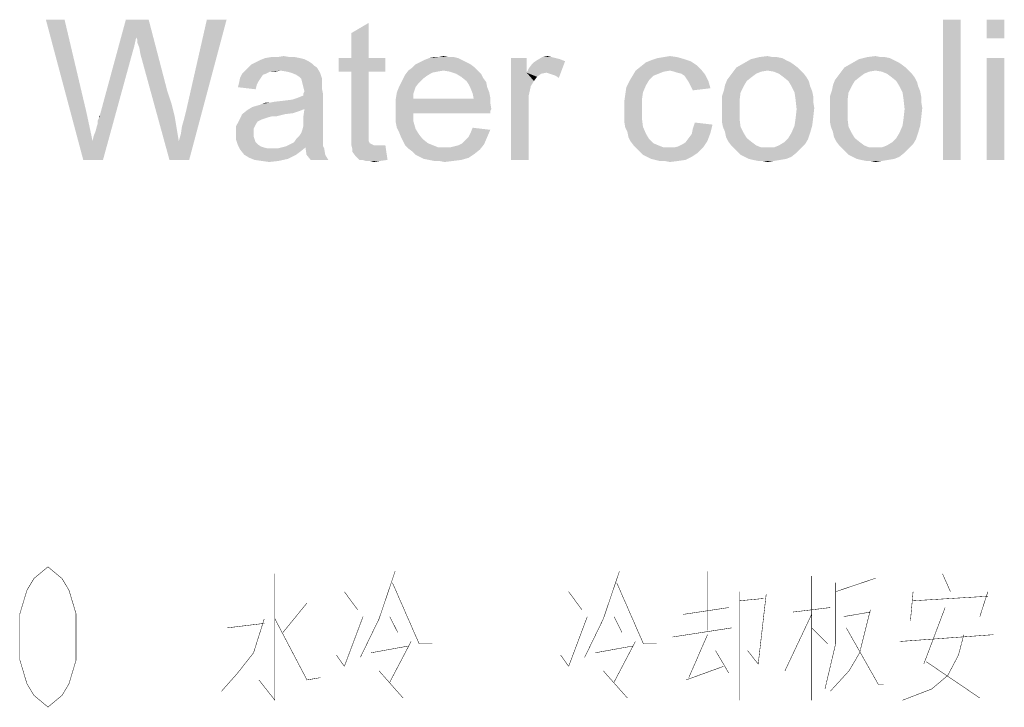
# Model space of a CAD drawing. Header units: millimetres. Extents: x 0 to 594, y 1 to 420.
# Tile 190 of 202: x 555 to 576, y 43 to 58. Entities that reach past the tile are written whole.
import ezdxf

# ---------------------------------------------------------------- set-up
doc = ezdxf.new("R2010")
doc.units = ezdxf.units.MM
doc.header["$LTSCALE"] = 32.67
doc.layers.add('DETAIL', color=7, linetype='CONTINUOUS')

msp = doc.modelspace()

# ---------------------------------------------------------------- linework, layer by layer
at = {"layer": 'DETAIL', "color": 2, "linetype": 'Continuous', "const_width": 0.01}
for points in [[(555.8, 43), (555.5, 43.25), (555.35, 43.5), (555.2, 44), (555.2, 45), (555.35, 45.5), (555.5, 45.75), (555.8, 46), (556.1, 45.75), (556.25, 45.5), (556.4, 45), (556.4, 44), (556.25, 43.5), (556.1, 43.25), (555.8, 43)], [(560.6571, 45.8548), (560.6571, 43.1452), (560.3143, 43.5806)], [(562.8857, 44.8871), (563.2286, 45.9032)], [(567.6857, 44.8871), (568.0286, 45.9032)], [(569.9143, 45.9032), (569.9143, 44.6452)], [(572.1429, 45.8064), (572.1429, 43.1452)], [(572.6571, 45.4677), (573.5143, 45.7581)], [(574.9429, 45.8548), (575.1143, 45.4677)], [(563.1714, 45.6613), (563.7429, 44.3548), (564.0286, 44.3548)], [(567.9714, 45.6613), (568.5429, 44.3548), (568.8286, 44.3548)], [(572.6571, 45.6613), (572.6571, 44.3548), (572.4286, 43.3871)], [(562.1429, 45.4677), (562.4286, 45.0806)], [(566.9429, 45.4677), (567.2286, 45.0806)], [(570.6, 45.4677), (570.6, 43.1452)], [(570.6, 45.2742), (571.1143, 45.3226)], [(571.1714, 45.4194), (571, 43.9194), (570.7714, 44.2097)], [(574.3143, 45.4677), (574.2571, 44.8387)], [(574.3143, 45.2742), (575.9143, 45.371)], [(575.9143, 45.4677), (575.7429, 44.9355)], [(561.3429, 45.2258), (560.8286, 44.5968)], [(569.4, 44.9839), (570.3714, 45.129)], [(572.5429, 45.129), (571.7429, 45.0323)], [(575, 45.129), (574.5429, 43.9194)], [(560.4286, 44.8871), (560.2, 44.1613), (559.8571, 43.7258), (559.5143, 43.3387)], [(560.6571, 44.8871), (561.3429, 43.5806), (561.6286, 43.629)], [(562.1429, 43.871), (562.5429, 44.9355)], [(562.8857, 44.8871), (562.4857, 44.0645)], [(563.1143, 44.9355), (563.2857, 44.5968)], [(566.9429, 43.871), (567.3429, 44.9355)], [(567.6857, 44.8871), (567.2857, 44.0645)], [(567.9143, 44.9355), (568.0857, 44.5968)], [(572.1429, 44.9839), (571.5714, 43.7742)], [(573.4, 45.0806), (573.1714, 44.1613), (572.9429, 43.7742), (572.5429, 43.3387)], [(572.8286, 44.9355), (573.4, 45.0323)], [(559.6286, 44.6936), (560.4286, 44.7903)], [(569.1714, 44.5), (570.4286, 44.6936)], [(572.1429, 44.6936), (572.4857, 44.3548)], [(572.8857, 44.6936), (573.5714, 43.4839), (573.6857, 43.4839)], [(569.9143, 44.5484), (569.5143, 43.629)], [(576.0286, 44.5484), (574.0286, 44.4032)], [(575.4, 44.5484), (575.2857, 44.1129), (575.0572, 43.6774)], [(562.7143, 44.1613), (563.5143, 44.3064)], [(563.5714, 44.4032), (563.1143, 43.5323)], [(567.5143, 44.1613), (568.3143, 44.3064)], [(568.3714, 44.4032), (567.9143, 43.5323)], [(561.9714, 44.1129), (562.1429, 43.871)], [(566.7714, 44.1129), (566.9429, 43.871)], [(570.0857, 44.2097), (570.3714, 43.7258)], [(569.4571, 43.5806), (570.2571, 43.871)], [(574.6, 43.9677), (575.7429, 43.1936)], [(562.8857, 43.7742), (563.4, 43.1936)], [(567.6857, 43.7742), (568.2, 43.1936)], [(575.0572, 43.6774), (574.7143, 43.3871), (574.0857, 43.1452)]]:
    msp.add_lwpolyline(points, dxfattribs=at)
at = {"layer": 'DETAIL', "color": 2, "linetype": 'Continuous'}
for points in [[(556.1556, 57.706), (556.5556, 54.706), (555.7556, 57.706)], [(556.1556, 57.706), (556.6222, 55.7282), (556.5556, 54.706)], [(557.6889, 57.3282), (556.9111, 55.6616), (557.4667, 57.706)], [(557.4667, 57.706), (557.9556, 57.706), (557.6889, 57.3282)], [(557.7111, 57.2838), (557.6889, 57.3282), (557.9556, 57.706)], [(557.7111, 57.2171), (557.7111, 57.2838), (557.9556, 57.706)], [(557.7556, 57.106), (557.7111, 57.2171), (557.9556, 57.706)], [(557.7778, 56.9727), (557.7556, 57.106), (557.9556, 57.706)], [(557.7778, 56.9727), (557.9556, 57.706), (558.3556, 56.1727)], [(558.6, 55.106), (558.6444, 55.2616), (559.6222, 57.706)], [(558.6, 55.106), (559.6222, 57.706), (558.8222, 54.706)], [(558.6444, 55.2616), (558.6667, 55.4171), (559.6222, 57.706)], [(558.6667, 55.4171), (558.7111, 55.5727), (559.6222, 57.706)], [(558.7111, 55.5727), (558.7556, 55.7504), (559.6222, 57.706)], [(559.6222, 57.706), (558.7556, 55.7504), (559.2, 57.706)], [(562.2889, 56.8838), (562.2889, 57.4171), (562.6667, 57.6393)], [(562.2889, 56.8838), (562.6667, 57.6393), (562.6667, 56.8838)], [(575.3333, 57.706), (574.9556, 54.706), (574.9556, 57.706)], [(574.9556, 54.706), (575.3333, 57.706), (575.3333, 54.706)], [(576.2667, 57.706), (575.8889, 57.306), (575.8889, 57.706)], [(575.8889, 57.306), (576.2667, 57.706), (576.2667, 57.306)], [(557.6889, 57.3282), (557.6444, 57.1282), (556.9111, 55.6616)], [(557.6444, 57.1282), (557.6, 56.9727), (556.9111, 55.6616)], [(556.7556, 55.106), (556.7778, 55.2171), (557.6, 56.9727)], [(556.7556, 55.106), (557.6, 56.9727), (556.9778, 54.706)], [(556.7778, 55.2171), (556.8222, 55.3282), (557.6, 56.9727)], [(556.8222, 55.3282), (556.8444, 55.4171), (557.6, 56.9727)], [(556.8444, 55.4171), (556.8667, 55.4838), (557.6, 56.9727)], [(556.8667, 55.5504), (556.8889, 55.5949), (557.6, 56.9727)], [(556.8667, 55.4838), (556.8667, 55.5504), (557.6, 56.9727)], [(556.8889, 55.5949), (556.9111, 55.6616), (557.6, 56.9727)], [(558.3556, 56.1727), (558.4, 54.706), (557.7778, 56.9727)], [(560.9778, 56.906), (561.0889, 56.906), (560.4444, 56.8838)], [(560.7111, 56.906), (560.9778, 56.906), (560.4444, 56.8838)], [(560.7111, 56.906), (560.4444, 56.8838), (560.5778, 56.906)], [(560.4444, 56.8838), (561.0889, 56.906), (561.2, 56.8838)], [(560.7111, 56.906), (560.8444, 56.9282), (560.9778, 56.906)], [(564.3778, 56.906), (564.4889, 56.906), (563.9556, 56.8838)], [(564.1556, 56.906), (564.3778, 56.906), (563.9556, 56.8838)], [(564.1556, 56.906), (563.9556, 56.8838), (564.0444, 56.906)], [(563.9556, 56.8838), (564.4889, 56.906), (564.5778, 56.8838)], [(564.1556, 56.906), (564.2667, 56.9282), (564.3778, 56.906)], [(566.5778, 56.906), (566.6667, 56.8838), (566.2667, 56.8393)], [(566.5778, 56.906), (566.2667, 56.8393), (566.3778, 56.906)], [(566.3778, 56.906), (566.4889, 56.9282), (566.5778, 56.906)], [(569.2667, 56.906), (568.8444, 56.8838), (568.9778, 56.906)], [(568.8444, 56.8838), (569.2667, 56.906), (569.4222, 56.8616)], [(568.9778, 56.906), (569.1111, 56.9282), (569.2667, 56.906)], [(571.4, 56.906), (571.5111, 56.8838), (570.8444, 56.8616)], [(571.3111, 56.906), (571.4, 56.906), (570.8444, 56.8616)], [(571.3111, 56.906), (570.8444, 56.8616), (571.0222, 56.906)], [(571.0222, 56.906), (571.2, 56.9282), (571.3111, 56.906)], [(573.7111, 56.906), (573.8222, 56.8838), (573.1556, 56.8616)], [(573.6222, 56.906), (573.7111, 56.906), (573.1556, 56.8616)], [(573.6222, 56.906), (573.1556, 56.8616), (573.3333, 56.906)], [(573.3333, 56.906), (573.5111, 56.9282), (573.6222, 56.906)], [(561.5556, 56.6838), (560.0222, 56.6171), (560.0889, 56.6838)], [(560.7778, 56.6171), (560.0222, 56.6171), (561.5556, 56.6838)], [(561.4889, 56.7282), (560.0889, 56.6838), (560.1556, 56.7504)], [(560.0889, 56.6838), (561.4889, 56.7282), (561.5556, 56.6838)], [(561.4444, 56.7727), (560.1556, 56.7504), (560.2444, 56.7949)], [(560.1556, 56.7504), (561.4444, 56.7727), (561.4889, 56.7282)], [(561.3778, 56.8171), (560.2444, 56.7949), (560.3333, 56.8393)], [(560.2444, 56.7949), (561.3778, 56.8171), (561.4444, 56.7727)], [(561.2, 56.8838), (561.2889, 56.8616), (560.3333, 56.8393)], [(561.2, 56.8838), (560.3333, 56.8393), (560.4444, 56.8838)], [(560.3333, 56.8393), (561.2889, 56.8616), (561.3778, 56.8171)], [(560.9111, 56.5949), (560.7778, 56.6171), (561.5556, 56.6838)], [(561, 56.5727), (560.9111, 56.5949), (561.5556, 56.6838)], [(561, 56.5727), (561.5556, 56.6838), (561.6222, 56.5727)], [(562.6667, 56.8838), (563.0222, 56.8838), (562.0222, 56.5949)], [(562.2889, 56.8838), (562.6667, 56.8838), (562.0222, 56.5949)], [(562.2889, 56.8838), (562.0222, 56.5949), (562.0222, 56.8838)], [(562.2889, 56.5949), (562.0222, 56.5949), (563.0222, 56.8838)], [(562.6667, 56.5949), (562.2889, 56.5949), (563.0222, 56.8838)], [(562.6667, 56.5949), (563.0222, 56.8838), (563.0222, 56.5949)], [(564.9333, 56.6838), (563.5111, 56.6171), (563.6, 56.6838)], [(564.2667, 56.6171), (563.5111, 56.6171), (564.9333, 56.6838)], [(564.8444, 56.7504), (563.6, 56.6838), (563.6667, 56.7504)], [(563.6, 56.6838), (564.8444, 56.7504), (564.9333, 56.6838)], [(564.7556, 56.7949), (563.6667, 56.7504), (563.7556, 56.7949)], [(563.6667, 56.7504), (564.7556, 56.7949), (564.8444, 56.7504)], [(564.6667, 56.8393), (563.7556, 56.7949), (563.8444, 56.8393)], [(563.7556, 56.7949), (564.6667, 56.8393), (564.7556, 56.7949)], [(564.5778, 56.8838), (563.8444, 56.8393), (563.9556, 56.8838)], [(563.8444, 56.8393), (564.5778, 56.8838), (564.6667, 56.8393)], [(564.2667, 56.6171), (564.9333, 56.6838), (565, 56.6171)], [(566.0444, 56.8838), (566.0444, 56.5727), (565.7111, 54.706)], [(566.0444, 56.8838), (565.7111, 54.706), (565.7111, 56.8838)], [(566.0444, 56.5727), (566.0889, 56.6616), (566.8667, 56.8171)], [(566.4667, 56.5727), (566.0444, 56.5727), (566.8667, 56.8171)], [(566.0889, 56.6616), (566.1556, 56.7504), (566.8667, 56.8171)], [(566.1556, 56.7504), (566.2, 56.7949), (566.8667, 56.8171)], [(566.8667, 56.8171), (566.2, 56.7949), (566.2667, 56.8393)], [(566.6667, 56.8838), (566.7556, 56.8616), (566.2667, 56.8393)], [(566.2667, 56.8393), (566.7556, 56.8616), (566.8667, 56.8171)], [(566.5333, 56.5504), (566.4667, 56.5727), (566.8667, 56.8171)], [(566.6, 56.5282), (566.5333, 56.5504), (566.8667, 56.8171)], [(566.6667, 56.506), (566.6, 56.5282), (566.8667, 56.8171)], [(566.6667, 56.506), (566.8667, 56.8171), (566.7333, 56.4616)], [(569.7778, 56.6393), (568.3778, 56.6171), (568.4889, 56.706)], [(569.6889, 56.7282), (568.4889, 56.706), (568.6, 56.7949)], [(568.4889, 56.706), (569.6889, 56.7282), (569.7778, 56.6393)], [(569.5556, 56.8171), (568.6, 56.7949), (568.7111, 56.8393)], [(568.6, 56.7949), (569.5556, 56.8171), (569.6889, 56.7282)], [(569.4222, 56.8616), (568.7111, 56.8393), (568.8444, 56.8838)], [(568.7111, 56.8393), (569.4222, 56.8616), (569.5556, 56.8171)], [(571.8444, 56.6838), (571.2, 56.6171), (570.4667, 56.5949)], [(571.8444, 56.6838), (570.4667, 56.5949), (570.5333, 56.6838)], [(571.7556, 56.7504), (570.5333, 56.6838), (570.6889, 56.7727)], [(570.5333, 56.6838), (571.7556, 56.7504), (571.8444, 56.6838)], [(571.6, 56.8393), (570.6889, 56.7727), (570.8444, 56.8616)], [(571.6, 56.8393), (571.6889, 56.7949), (570.6889, 56.7727)], [(570.6889, 56.7727), (571.6889, 56.7949), (571.7556, 56.7504)], [(570.8444, 56.8616), (571.5111, 56.8838), (571.6, 56.8393)], [(571.2, 56.6171), (571.8444, 56.6838), (571.9111, 56.6171)], [(574.1556, 56.6838), (573.5111, 56.6171), (572.7778, 56.5949)], [(574.1556, 56.6838), (572.7778, 56.5949), (572.8444, 56.6838)], [(574.0667, 56.7504), (572.8444, 56.6838), (573, 56.7727)], [(572.8444, 56.6838), (574.0667, 56.7504), (574.1556, 56.6838)], [(573.9111, 56.8393), (573, 56.7727), (573.1556, 56.8616)], [(573.9111, 56.8393), (574, 56.7949), (573, 56.7727)], [(573, 56.7727), (574, 56.7949), (574.0667, 56.7504)], [(573.1556, 56.8616), (573.8222, 56.8838), (573.9111, 56.8393)], [(573.5111, 56.6171), (574.1556, 56.6838), (574.2222, 56.6171)], [(576.2667, 56.8838), (575.8889, 54.706), (575.8889, 56.8838)], [(575.8889, 54.706), (576.2667, 56.8838), (576.2667, 54.706)], [(560.4667, 56.5504), (560.4, 56.5282), (559.9111, 56.4616)], [(560.4667, 56.5504), (559.9111, 56.4616), (559.9556, 56.5504)], [(559.9111, 56.4616), (560.4, 56.5282), (560.3556, 56.4616)], [(560.7778, 56.6171), (560.5556, 56.5949), (559.9556, 56.5504)], [(560.7778, 56.6171), (559.9556, 56.5504), (560.0222, 56.6171)], [(559.9556, 56.5504), (560.5556, 56.5949), (560.4667, 56.5504)], [(560.5556, 56.5949), (560.7778, 56.6171), (560.6667, 56.5949)], [(561.6222, 56.5727), (561.1111, 56.5282), (561, 56.5727)], [(561.1778, 56.4838), (561.1111, 56.5282), (561.6222, 56.5727)], [(561.2222, 56.4393), (561.1778, 56.4838), (561.6222, 56.5727)], [(561.2222, 56.4393), (561.6222, 56.5727), (561.6667, 56.4393)], [(562.6667, 56.5949), (562.2889, 55.3282), (562.2889, 56.5949)], [(562.2889, 55.3282), (562.6667, 56.5949), (562.6667, 55.306)], [(563.9111, 56.506), (563.4, 56.4393), (563.4444, 56.5282)], [(563.4, 56.4393), (563.9111, 56.506), (563.8222, 56.4393)], [(564.2667, 56.6171), (564.1333, 56.5949), (563.4444, 56.5282)], [(564.2667, 56.6171), (563.4444, 56.5282), (563.5111, 56.6171)], [(564.1333, 56.5949), (564.0222, 56.5727), (563.4444, 56.5282)], [(563.4444, 56.5282), (564.0222, 56.5727), (563.9111, 56.506)], [(565, 56.6171), (564.4, 56.5949), (564.2667, 56.6171)], [(564.5333, 56.5504), (564.4, 56.5949), (565, 56.6171)], [(564.5333, 56.5504), (565, 56.6171), (565.0667, 56.5504)], [(565.0667, 56.5504), (564.6444, 56.4838), (564.5333, 56.5504)], [(564.6444, 56.4838), (565.0667, 56.5504), (565.1111, 56.4616)], [(565.1111, 56.4616), (564.7556, 56.3949), (564.6444, 56.4838)], [(566.0444, 56.5727), (566.1333, 56.2838), (565.7111, 54.706)], [(566.0444, 56.5727), (566.4667, 56.5727), (566.3556, 56.5504)], [(566.0444, 56.5727), (566.3556, 56.5504), (566.2667, 56.4838)], [(566.0444, 56.5727), (566.2667, 56.4838), (566.2, 56.3949)], [(566.0444, 56.5727), (566.2, 56.3949), (566.1333, 56.2838)], [(568.7556, 56.506), (568.6667, 56.4171), (568.2444, 56.3949)], [(568.7556, 56.506), (568.2444, 56.3949), (568.3111, 56.506)], [(569.1111, 56.6171), (568.9778, 56.5949), (568.3111, 56.506)], [(569.1111, 56.6171), (568.3111, 56.506), (568.3778, 56.6171)], [(568.9778, 56.5949), (568.8667, 56.5504), (568.3111, 56.506)], [(568.3111, 56.506), (568.8667, 56.5504), (568.7556, 56.506)], [(569.1111, 56.6171), (568.3778, 56.6171), (569.7778, 56.6393)], [(569.2, 56.5949), (569.1111, 56.6171), (569.7778, 56.6393)], [(569.2667, 56.5727), (569.2, 56.5949), (569.7778, 56.6393)], [(569.3556, 56.5504), (569.2667, 56.5727), (569.7778, 56.6393)], [(569.3556, 56.5504), (569.7778, 56.6393), (569.8667, 56.5282)], [(569.8667, 56.5282), (569.4222, 56.506), (569.3556, 56.5504)], [(569.4667, 56.4393), (569.4222, 56.506), (569.8667, 56.5282)], [(569.4667, 56.4393), (569.8667, 56.5282), (569.9333, 56.3949)], [(570.8667, 56.4838), (570.3333, 56.4171), (570.4, 56.506)], [(570.3333, 56.4171), (570.8667, 56.4838), (570.7556, 56.3949)], [(571.0667, 56.5949), (570.9556, 56.5504), (570.4, 56.506)], [(571.0667, 56.5949), (570.4, 56.506), (570.4667, 56.5949)], [(570.4, 56.506), (570.9556, 56.5504), (570.8667, 56.4838)], [(570.4667, 56.5949), (571.2, 56.6171), (571.0667, 56.5949)], [(571.9111, 56.6171), (571.3333, 56.5949), (571.2, 56.6171)], [(571.4444, 56.5504), (571.3333, 56.5949), (571.9111, 56.6171)], [(571.4444, 56.5504), (571.9111, 56.6171), (571.9778, 56.5504)], [(571.9778, 56.5504), (571.5333, 56.4838), (571.4444, 56.5504)], [(571.5333, 56.4838), (571.9778, 56.5504), (572.0444, 56.4616)], [(572.0444, 56.4616), (571.6444, 56.3949), (571.5333, 56.4838)], [(573.1778, 56.4838), (572.6444, 56.4171), (572.7111, 56.506)], [(572.6444, 56.4171), (573.1778, 56.4838), (573.0667, 56.3949)], [(573.3778, 56.5949), (573.2667, 56.5504), (572.7111, 56.506)], [(573.3778, 56.5949), (572.7111, 56.506), (572.7778, 56.5949)], [(572.7111, 56.506), (573.2667, 56.5504), (573.1778, 56.4838)], [(572.7778, 56.5949), (573.5111, 56.6171), (573.3778, 56.5949)], [(574.2222, 56.6171), (573.6444, 56.5949), (573.5111, 56.6171)], [(573.7556, 56.5504), (573.6444, 56.5949), (574.2222, 56.6171)], [(573.7556, 56.5504), (574.2222, 56.6171), (574.2889, 56.5504)], [(574.2889, 56.5504), (573.8444, 56.4838), (573.7556, 56.5504)], [(573.8444, 56.4838), (574.2889, 56.5504), (574.3556, 56.4616)], [(574.3556, 56.4616), (573.9556, 56.3949), (573.8444, 56.4838)], [(560.2667, 56.306), (559.8667, 56.2616), (559.8889, 56.3504)], [(559.8667, 56.2616), (560.2667, 56.306), (560.2444, 56.2171)], [(560.3556, 56.4616), (560.3111, 56.3949), (559.8889, 56.3504)], [(560.3556, 56.4616), (559.8889, 56.3504), (559.9111, 56.4616)], [(559.8889, 56.3504), (560.3111, 56.3949), (560.2667, 56.306)], [(561.6667, 56.4393), (561.2444, 56.3504), (561.2222, 56.4393)], [(561.6667, 56.4393), (561.6667, 56.3727), (561.2444, 56.3504)], [(561.2444, 56.3504), (561.6667, 56.3727), (561.6667, 56.306)], [(561.6667, 56.306), (561.2667, 56.2616), (561.2444, 56.3504)], [(561.2667, 56.2616), (561.6667, 56.306), (561.6667, 56.2171)], [(561.6667, 56.2171), (561.2889, 56.1727), (561.2667, 56.2616)], [(563.6667, 56.2616), (563.2667, 56.1504), (563.3111, 56.2616)], [(563.2667, 56.1504), (563.6667, 56.2616), (563.6222, 56.1282)], [(563.7333, 56.3504), (563.3111, 56.2616), (563.3556, 56.3504)], [(563.3111, 56.2616), (563.7333, 56.3504), (563.6667, 56.2616)], [(563.8222, 56.4393), (563.3556, 56.3504), (563.4, 56.4393)], [(563.3556, 56.3504), (563.8222, 56.4393), (563.7333, 56.3504)], [(564.7556, 56.3949), (565.1111, 56.4616), (565.1778, 56.3727)], [(565.1778, 56.3727), (564.8, 56.3282), (564.7556, 56.3949)], [(564.8, 56.3282), (565.1778, 56.3727), (565.2, 56.2616)], [(565.2, 56.2616), (564.8444, 56.2393), (564.8, 56.3282)], [(564.8444, 56.2393), (565.2, 56.2616), (565.2444, 56.1504)], [(566.1333, 56.2838), (566.0889, 56.0838), (565.7111, 54.706)], [(568.5333, 56.1504), (568.1556, 56.106), (568.1778, 56.2616)], [(568.6, 56.306), (568.1778, 56.2616), (568.2444, 56.3949)], [(568.1778, 56.2616), (568.6, 56.306), (568.5333, 56.1504)], [(568.2444, 56.3949), (568.6667, 56.4171), (568.6, 56.306)], [(569.9333, 56.3949), (569.5111, 56.3727), (569.4667, 56.4393)], [(569.5556, 56.2838), (569.5111, 56.3727), (569.9333, 56.3949)], [(569.5556, 56.2838), (569.9333, 56.3949), (569.9778, 56.2393)], [(569.9778, 56.2393), (569.6, 56.1949), (569.5556, 56.2838)], [(570.6889, 56.2838), (570.2667, 56.1949), (570.2889, 56.306)], [(570.2667, 56.1949), (570.6889, 56.2838), (570.6222, 56.1504)], [(570.7556, 56.3949), (570.2889, 56.306), (570.3333, 56.4171)], [(570.2889, 56.306), (570.7556, 56.3949), (570.6889, 56.2838)], [(571.6444, 56.3949), (572.0444, 56.4616), (572.0889, 56.3727)], [(572.0889, 56.3727), (571.7111, 56.2838), (571.6444, 56.3949)], [(571.7111, 56.2838), (572.0889, 56.3727), (572.1111, 56.2838)], [(572.1111, 56.2838), (571.7778, 56.1504), (571.7111, 56.2838)], [(572.1111, 56.2838), (572.1556, 56.1727), (571.7778, 56.1504)], [(573, 56.2838), (572.5778, 56.1949), (572.6, 56.306)], [(572.5778, 56.1949), (573, 56.2838), (572.9333, 56.1504)], [(573.0667, 56.3949), (572.6, 56.306), (572.6444, 56.4171)], [(572.6, 56.306), (573.0667, 56.3949), (573, 56.2838)], [(573.9556, 56.3949), (574.3556, 56.4616), (574.4, 56.3727)], [(574.4, 56.3727), (574.0222, 56.2838), (573.9556, 56.3949)], [(574.0222, 56.2838), (574.4, 56.3727), (574.4222, 56.2838)], [(574.4222, 56.2838), (574.0889, 56.1504), (574.0222, 56.2838)], [(574.4222, 56.2838), (574.4667, 56.1727), (574.0889, 56.1504)], [(558.3556, 56.1727), (558.4444, 55.906), (558.4, 54.706)], [(560.1778, 55.8393), (561.0222, 55.9949), (561.6889, 56.106)], [(561.2889, 55.7949), (560.1778, 55.8393), (561.6889, 56.106)], [(561.0222, 55.9949), (561.1556, 56.0393), (561.6889, 56.106)], [(561.1556, 56.0393), (561.2667, 56.0838), (561.6889, 56.106)], [(561.2667, 56.1282), (561.2889, 56.1727), (561.6667, 56.2171)], [(561.2667, 56.1282), (561.6667, 56.2171), (561.6889, 56.106)], [(561.6889, 56.106), (561.2667, 56.0838), (561.2667, 56.1282)], [(561.2667, 55.6393), (561.2889, 55.7949), (561.6889, 56.106)], [(561.2667, 55.6393), (561.6889, 56.106), (561.6889, 55.6171)], [(563.6222, 56.1282), (563.2444, 56.0171), (563.2667, 56.1504)], [(563.2444, 56.0171), (563.6222, 56.1282), (563.6222, 56.0171)], [(565.2444, 56.1504), (564.8889, 56.1282), (564.8444, 56.2393)], [(564.8889, 56.1282), (565.2444, 56.1504), (565.2667, 56.0393)], [(565.2667, 56.0393), (564.9111, 56.0171), (564.8889, 56.1282)], [(566.0889, 56.0838), (566.0889, 55.8393), (565.7111, 54.706)], [(568.5111, 55.9949), (568.1333, 55.9504), (568.1556, 56.106)], [(568.1556, 56.106), (568.5333, 56.1504), (568.5111, 55.9949)], [(570.6222, 56.1504), (570.2222, 56.0616), (570.2667, 56.1949)], [(570.2222, 56.0616), (570.6222, 56.1504), (570.6, 55.9727)], [(570.6, 55.9727), (570.2222, 55.9282), (570.2222, 56.0616)], [(571.7778, 56.1504), (572.1556, 56.1727), (572.1778, 56.0616)], [(572.1778, 56.0616), (571.8, 55.9949), (571.7778, 56.1504)], [(571.8, 55.9949), (572.1778, 56.0616), (572.1778, 55.9504)], [(572.9333, 56.1504), (572.5333, 56.0616), (572.5778, 56.1949)], [(572.5333, 56.0616), (572.9333, 56.1504), (572.9111, 55.9727)], [(572.9111, 55.9727), (572.5333, 55.9282), (572.5333, 56.0616)], [(574.0889, 56.1504), (574.4667, 56.1727), (574.4889, 56.0616)], [(574.4889, 56.0616), (574.1111, 55.9949), (574.0889, 56.1504)], [(574.1111, 55.9949), (574.4889, 56.0616), (574.4889, 55.9504)], [(558.4444, 55.906), (558.5111, 55.6393), (558.4, 54.706)], [(560.1778, 55.8393), (560.3333, 55.8838), (561.0222, 55.9949)], [(560.3333, 55.8838), (560.3778, 55.906), (561.0222, 55.9949)], [(560.3778, 55.906), (560.5333, 55.9282), (561.0222, 55.9949)], [(560.5333, 55.9282), (560.3778, 55.906), (560.4444, 55.9282)], [(560.5333, 55.9282), (560.8444, 55.9727), (561.0222, 55.9949)], [(560.5333, 55.9282), (560.6444, 55.9504), (560.8444, 55.9727)], [(564.9111, 56.0171), (565.2667, 55.9282), (563.2444, 55.906)], [(563.6222, 56.0171), (564.9111, 56.0171), (563.2444, 55.906)], [(563.6222, 56.0171), (563.2444, 55.906), (563.2444, 56.0171)], [(563.2444, 55.906), (565.2667, 55.9282), (565.2889, 55.7949)], [(565.2889, 55.7949), (563.2444, 55.7727), (563.2444, 55.906)], [(564.9111, 56.0171), (565.2667, 56.0393), (565.2667, 55.9282)], [(568.1333, 55.9504), (568.5111, 55.9949), (568.5111, 55.7949)], [(568.5111, 55.7949), (568.1333, 55.7727), (568.1333, 55.9504)], [(570.2222, 55.7949), (570.2222, 55.9282), (570.6, 55.9727)], [(570.2222, 55.7949), (570.6, 55.9727), (570.6, 55.7949)], [(572.1778, 55.9504), (571.8222, 55.7949), (571.8, 55.9949)], [(572.1778, 55.9504), (572.2, 55.8171), (571.8222, 55.7949)], [(572.5333, 55.7949), (572.5333, 55.9282), (572.9111, 55.9727)], [(572.5333, 55.7949), (572.9111, 55.9727), (572.9111, 55.7949)], [(574.4889, 55.9504), (574.1333, 55.7949), (574.1111, 55.9949)], [(574.4889, 55.9504), (574.5111, 55.8171), (574.1333, 55.7949)], [(556.6222, 55.7282), (556.7556, 55.106), (556.5556, 54.706)], [(556.8889, 55.5949), (556.8889, 55.6393), (556.9111, 55.6616)], [(558.5111, 55.6393), (558.5556, 55.3727), (558.4, 54.706)], [(560.8667, 55.6838), (560.6, 55.6393), (559.8889, 55.5504)], [(560.8667, 55.6838), (559.8889, 55.5504), (559.9556, 55.6838)], [(560.6, 55.6393), (560.5111, 55.6171), (559.8889, 55.5504)], [(561.1778, 55.7504), (559.9556, 55.6838), (560.0667, 55.7727)], [(561.1778, 55.7504), (561.0444, 55.706), (559.9556, 55.6838)], [(559.9556, 55.6838), (561.0444, 55.706), (560.8667, 55.6838)], [(561.2889, 55.7949), (560.0667, 55.7727), (560.1778, 55.8393)], [(560.0667, 55.7727), (561.2889, 55.7949), (561.1778, 55.7504)], [(560.6, 55.6393), (560.8667, 55.6838), (560.6889, 55.6393)], [(561.6889, 55.6171), (561.2667, 55.5282), (561.2667, 55.6393)], [(563.2444, 55.7727), (565.2889, 55.7949), (565.2667, 55.7504)], [(563.2444, 55.7727), (565.2667, 55.7504), (563.6222, 55.706)], [(563.6222, 55.706), (563.2444, 55.6393), (563.2444, 55.7727)], [(563.2444, 55.6393), (563.6222, 55.706), (563.6222, 55.5282)], [(563.6222, 55.5282), (563.2444, 55.506), (563.2444, 55.6393)], [(563.6222, 55.706), (565.2667, 55.7504), (565.2667, 55.706)], [(565.7111, 54.706), (566.0889, 55.8393), (566.0889, 54.706)], [(568.1333, 55.6393), (568.1333, 55.7727), (568.5111, 55.7949)], [(568.1333, 55.6393), (568.5111, 55.7949), (568.5111, 55.5949)], [(568.5111, 55.5949), (568.1333, 55.5282), (568.1333, 55.6393)], [(570.6, 55.7949), (570.2222, 55.6616), (570.2222, 55.7949)], [(570.2222, 55.6616), (570.6, 55.7949), (570.6, 55.5949)], [(570.6, 55.5949), (570.2222, 55.5282), (570.2222, 55.6616)], [(572.1778, 55.6171), (571.8, 55.5949), (571.8222, 55.7949)], [(571.8222, 55.7949), (572.2, 55.8171), (572.1778, 55.6171)], [(572.9111, 55.7949), (572.5333, 55.6616), (572.5333, 55.7949)], [(572.5333, 55.6616), (572.9111, 55.7949), (572.9111, 55.5949)], [(572.9111, 55.5949), (572.5333, 55.5282), (572.5333, 55.6616)], [(574.4889, 55.6171), (574.1111, 55.5949), (574.1333, 55.7949)], [(574.1333, 55.7949), (574.5111, 55.8171), (574.4889, 55.6171)], [(560.2889, 55.5282), (559.8222, 55.4171), (559.8889, 55.5504)], [(560.2889, 55.5282), (560.2444, 55.4616), (559.8222, 55.4171)], [(559.8222, 55.4171), (560.2444, 55.4616), (560.2, 55.3727)], [(560.5111, 55.6171), (560.4444, 55.5949), (559.8889, 55.5504)], [(560.4444, 55.5949), (560.3778, 55.5727), (559.8889, 55.5504)], [(559.8889, 55.5504), (560.3778, 55.5727), (560.2889, 55.5282)], [(561.6889, 55.3727), (561.2444, 55.3504), (561.2667, 55.4393)], [(561.2667, 55.5282), (561.6889, 55.6171), (561.6889, 55.4838)], [(561.6889, 55.4838), (561.2667, 55.4393), (561.2667, 55.5282)], [(561.2667, 55.4393), (561.6889, 55.4838), (561.6889, 55.3727)], [(563.2667, 55.3949), (563.2444, 55.506), (563.6222, 55.5282)], [(563.2667, 55.3949), (563.6222, 55.5282), (563.6667, 55.3727)], [(568.1333, 55.5282), (568.5111, 55.5949), (568.5333, 55.4171)], [(568.5333, 55.4171), (568.1556, 55.3949), (568.1333, 55.5282)], [(570.0222, 55.4616), (569.6, 55.3727), (569.6444, 55.506)], [(569.6, 55.3727), (570.0222, 55.4616), (569.9778, 55.2838)], [(570.2444, 55.4171), (570.2222, 55.5282), (570.6, 55.5949)], [(570.2444, 55.4171), (570.6, 55.5949), (570.6222, 55.4171)], [(572.1556, 55.4393), (571.7111, 55.2838), (571.7778, 55.4393)], [(571.7111, 55.2838), (572.1556, 55.4393), (572.1111, 55.2838)], [(571.7778, 55.4393), (571.8, 55.5949), (572.1778, 55.6171)], [(571.7778, 55.4393), (572.1778, 55.6171), (572.1556, 55.4393)], [(572.5556, 55.4171), (572.5333, 55.5282), (572.9111, 55.5949)], [(572.5556, 55.4171), (572.9111, 55.5949), (572.9333, 55.4171)], [(574.4667, 55.4393), (574.0222, 55.2838), (574.0889, 55.4393)], [(574.0222, 55.2838), (574.4667, 55.4393), (574.4222, 55.2838)], [(574.0889, 55.4393), (574.1111, 55.5949), (574.4889, 55.6171)], [(574.0889, 55.4393), (574.4889, 55.6171), (574.4667, 55.4393)], [(558.5556, 55.3727), (558.6, 55.106), (558.4, 54.706)], [(560.2, 55.3727), (559.8222, 55.2616), (559.8222, 55.4171)], [(560.2, 55.3727), (560.2, 55.2838), (559.8222, 55.2616)], [(559.8222, 55.2616), (560.2, 55.2838), (560.2, 55.2171)], [(560.2, 55.2171), (559.8222, 55.1504), (559.8222, 55.2616)], [(559.8222, 55.1504), (560.2, 55.2171), (560.2222, 55.1504)], [(561.6889, 55.1949), (561.1111, 55.1504), (561.1778, 55.2171)], [(561.6889, 55.2838), (561.1778, 55.2171), (561.2222, 55.2838)], [(561.1778, 55.2171), (561.6889, 55.2838), (561.6889, 55.1949)], [(561.2222, 55.2838), (561.2444, 55.3504), (561.6889, 55.3727)], [(561.2222, 55.2838), (561.6889, 55.3727), (561.6889, 55.2838)], [(562.6667, 55.306), (562.2889, 55.1727), (562.2889, 55.3282)], [(562.6667, 55.306), (562.6667, 55.2393), (562.2889, 55.1727)], [(562.2889, 55.1727), (562.6667, 55.2393), (562.6667, 55.1727)], [(563.6667, 55.3727), (563.3111, 55.306), (563.2667, 55.3949)], [(563.3111, 55.306), (563.6667, 55.3727), (563.7333, 55.2616)], [(563.7333, 55.2616), (563.3556, 55.1949), (563.3111, 55.306)], [(563.3556, 55.1949), (563.7333, 55.2616), (563.8222, 55.1504)], [(564.8, 55.1949), (564.8444, 55.2838), (565.2667, 55.3504)], [(564.8, 55.1949), (565.2667, 55.3504), (565.2, 55.1949)], [(565.2667, 55.3504), (564.8444, 55.2838), (564.8889, 55.3949)], [(568.2, 55.306), (568.1556, 55.3949), (568.5333, 55.4171)], [(568.2, 55.306), (568.5333, 55.4171), (568.6, 55.2616)], [(568.6, 55.2616), (568.2222, 55.1949), (568.2, 55.306)], [(568.2222, 55.1949), (568.6, 55.2616), (568.6667, 55.1504)], [(569.5111, 55.1727), (569.5778, 55.2616), (569.9778, 55.2838)], [(569.5111, 55.1727), (569.9778, 55.2838), (569.9111, 55.106)], [(569.9778, 55.2838), (569.5778, 55.2616), (569.6, 55.3727)], [(570.6222, 55.4171), (570.2889, 55.306), (570.2444, 55.4171)], [(570.2889, 55.306), (570.6222, 55.4171), (570.6889, 55.2838)], [(570.6889, 55.2838), (570.3111, 55.1949), (570.2889, 55.306)], [(570.3111, 55.1949), (570.6889, 55.2838), (570.7556, 55.1727)], [(572.1111, 55.2838), (571.6444, 55.1727), (571.7111, 55.2838)], [(571.6444, 55.1727), (572.1111, 55.2838), (572.0667, 55.1504)], [(572.9333, 55.4171), (572.6, 55.306), (572.5556, 55.4171)], [(572.6, 55.306), (572.9333, 55.4171), (573, 55.2838)], [(573, 55.2838), (572.6222, 55.1949), (572.6, 55.306)], [(572.6222, 55.1949), (573, 55.2838), (573.0667, 55.1727)], [(574.4222, 55.2838), (573.9556, 55.1727), (574.0222, 55.2838)], [(573.9556, 55.1727), (574.4222, 55.2838), (574.3778, 55.1504)], [(556.9778, 54.706), (556.5556, 54.706), (556.7556, 55.106)], [(558.8222, 54.706), (558.4, 54.706), (558.6, 55.106)], [(560.2222, 55.1504), (559.8667, 55.0171), (559.8222, 55.1504)], [(560.2222, 55.1504), (560.2444, 55.0838), (559.8667, 55.0171)], [(560.2444, 55.0838), (560.2889, 55.0393), (559.8667, 55.0171)], [(559.8667, 55.0171), (560.2889, 55.0393), (560.3556, 54.9949)], [(560.3556, 54.9949), (559.9111, 54.9282), (559.8667, 55.0171)], [(560.8889, 54.9949), (560.9778, 55.0393), (561.6889, 55.0616)], [(560.8889, 54.9949), (561.6889, 55.0616), (561.6889, 54.9949)], [(561.6889, 55.0616), (560.9778, 55.0393), (561.0667, 55.0838)], [(561.6889, 55.106), (561.0667, 55.0838), (561.1111, 55.1504)], [(561.0667, 55.0838), (561.6889, 55.106), (561.6889, 55.0616)], [(561.1111, 55.1504), (561.6889, 55.1949), (561.6889, 55.106)], [(562.6667, 55.1727), (562.6667, 55.1282), (562.2889, 55.0393)], [(562.6667, 55.1727), (562.2889, 55.0393), (562.2889, 55.1727)], [(562.6667, 55.1282), (562.6667, 55.106), (562.2889, 55.0393)], [(562.6667, 55.106), (562.6889, 55.0616), (562.2889, 55.0393)], [(562.2889, 55.0393), (562.6889, 55.0616), (562.7333, 55.0393)], [(562.7333, 55.0393), (562.3111, 54.9504), (562.2889, 55.0393)], [(562.7333, 55.0393), (562.7778, 55.0171), (562.3111, 54.9504)], [(562.9333, 55.0171), (563.0222, 55.0171), (562.3111, 54.9504)], [(562.8667, 55.0171), (562.9333, 55.0171), (562.3111, 54.9504)], [(562.7778, 55.0171), (562.8667, 55.0171), (562.3111, 54.9504)], [(562.3111, 54.8838), (562.3111, 54.9504), (563.0222, 55.0171)], [(562.3778, 54.7949), (562.3111, 54.8838), (563.0222, 55.0171)], [(562.4667, 54.706), (562.3778, 54.7949), (563.0222, 55.0171)], [(562.5333, 54.706), (562.4667, 54.706), (563.0222, 55.0171)], [(562.5333, 54.706), (563.0222, 55.0171), (563.0667, 54.706)], [(563.8222, 55.1504), (563.4, 55.106), (563.3556, 55.1949)], [(563.4, 55.106), (563.8222, 55.1504), (563.9333, 55.0616)], [(563.9333, 55.0616), (563.4444, 55.0171), (563.4, 55.106)], [(563.4444, 55.0171), (563.9333, 55.0616), (564.0444, 55.0171)], [(564.0444, 55.0171), (563.5111, 54.9504), (563.4444, 55.0171)], [(564.0444, 55.0171), (564.1556, 54.9727), (563.5111, 54.9504)], [(564.4, 54.9727), (564.4889, 54.9949), (565.1333, 55.0393)], [(564.4, 54.9727), (565.1333, 55.0393), (565.0444, 54.9282)], [(564.4889, 54.9949), (564.5778, 55.0171), (565.1333, 55.0393)], [(565.1333, 55.0393), (564.5778, 55.0171), (564.6667, 55.0616)], [(564.6667, 55.0616), (564.7333, 55.1282), (565.2, 55.1949)], [(564.6667, 55.0616), (565.2, 55.1949), (565.1333, 55.0393)], [(565.2, 55.1949), (564.7333, 55.1282), (564.8, 55.1949)], [(568.6667, 55.1504), (568.2667, 55.106), (568.2222, 55.1949)], [(568.2667, 55.106), (568.6667, 55.1504), (568.7556, 55.0616)], [(568.7556, 55.0616), (568.3333, 55.0171), (568.2667, 55.106)], [(568.3333, 55.0171), (568.7556, 55.0616), (568.8667, 55.0171)], [(568.8667, 55.0171), (568.4, 54.9504), (568.3333, 55.0171)], [(568.8667, 55.0171), (568.9778, 54.9727), (568.4, 54.9504)], [(569.2, 54.9727), (569.2889, 54.9949), (569.9111, 55.106)], [(569.2, 54.9727), (569.9111, 55.106), (569.8222, 54.9727)], [(569.2889, 54.9949), (569.3778, 55.0393), (569.9111, 55.106)], [(569.3778, 55.0393), (569.4444, 55.0838), (569.9111, 55.106)], [(569.9111, 55.106), (569.4444, 55.0838), (569.5111, 55.1727)], [(570.7556, 55.1727), (570.3556, 55.106), (570.3111, 55.1949)], [(570.3556, 55.106), (570.7556, 55.1727), (570.8667, 55.0838)], [(570.8667, 55.0838), (570.4222, 55.0171), (570.3556, 55.106)], [(570.4222, 55.0171), (570.8667, 55.0838), (570.9556, 55.0171)], [(570.9556, 55.0171), (570.4889, 54.9504), (570.4222, 55.0171)], [(570.9556, 55.0171), (571.0667, 54.9727), (570.4889, 54.9504)], [(571.3333, 54.9727), (571.4444, 55.0171), (572, 55.0393)], [(571.3333, 54.9727), (572, 55.0393), (571.9111, 54.9504)], [(572, 55.0393), (571.4444, 55.0171), (571.5556, 55.0838)], [(572.0667, 55.1504), (571.5556, 55.0838), (571.6444, 55.1727)], [(571.5556, 55.0838), (572.0667, 55.1504), (572, 55.0393)], [(573.0667, 55.1727), (572.6667, 55.106), (572.6222, 55.1949)], [(572.6667, 55.106), (573.0667, 55.1727), (573.1778, 55.0838)], [(573.1778, 55.0838), (572.7333, 55.0171), (572.6667, 55.106)], [(572.7333, 55.0171), (573.1778, 55.0838), (573.2667, 55.0171)], [(573.2667, 55.0171), (572.8, 54.9504), (572.7333, 55.0171)], [(573.2667, 55.0171), (573.3778, 54.9727), (572.8, 54.9504)], [(573.6444, 54.9727), (573.7556, 55.0171), (574.3111, 55.0393)], [(573.6444, 54.9727), (574.3111, 55.0393), (574.2222, 54.9504)], [(574.3111, 55.0393), (573.7556, 55.0171), (573.8667, 55.0838)], [(574.3778, 55.1504), (573.8667, 55.0838), (573.9556, 55.1727)], [(573.8667, 55.0838), (574.3778, 55.1504), (574.3111, 55.0393)], [(560.3556, 54.9949), (560.4222, 54.9727), (559.9111, 54.9282)], [(560.4222, 54.9727), (560.5111, 54.9504), (559.9111, 54.9282)], [(560.6222, 54.9504), (560.7111, 54.9504), (559.9111, 54.9282)], [(560.5111, 54.9504), (560.6222, 54.9504), (559.9111, 54.9282)], [(561.2, 54.8838), (559.9111, 54.9282), (560.7111, 54.9504)], [(561.2, 54.8838), (560, 54.8171), (559.9111, 54.9282)], [(560, 54.8171), (561.2, 54.8838), (561.1111, 54.8171)], [(561.1111, 54.8171), (560.1111, 54.7504), (560, 54.8171)], [(561.1111, 54.8171), (561.0222, 54.7727), (560.1111, 54.7504)], [(561.3111, 54.9727), (560.7111, 54.9504), (560.8, 54.9727)], [(560.7111, 54.9504), (561.3111, 54.9727), (561.2, 54.8838)], [(561.6889, 54.9949), (560.8, 54.9727), (560.8889, 54.9949)], [(561.3111, 54.9727), (560.8, 54.9727), (561.6889, 54.9949)], [(561.3111, 54.9727), (561.6889, 54.9949), (561.7111, 54.9504)], [(561.7111, 54.9504), (561.3333, 54.8171), (561.3111, 54.9727)], [(561.3333, 54.8171), (561.7111, 54.9504), (561.7333, 54.8171)], [(561.7333, 54.8171), (561.4222, 54.706), (561.3333, 54.8171)], [(561.4222, 54.706), (561.7333, 54.8171), (561.8, 54.706)], [(564.2889, 54.9727), (564.4, 54.9727), (563.5111, 54.9504)], [(564.1556, 54.9727), (564.2889, 54.9727), (563.5111, 54.9504)], [(565.0444, 54.9282), (563.5111, 54.9504), (564.4, 54.9727)], [(565.0444, 54.9282), (563.6, 54.8838), (563.5111, 54.9504)], [(563.6, 54.8838), (565.0444, 54.9282), (564.9333, 54.8393)], [(564.9333, 54.8393), (563.6667, 54.8171), (563.6, 54.8838)], [(563.7556, 54.7727), (563.6667, 54.8171), (564.9333, 54.8393)], [(563.7556, 54.7727), (564.9333, 54.8393), (564.8, 54.7504)], [(569.2, 54.9727), (569.8222, 54.9727), (568.4, 54.9504)], [(569.0889, 54.9727), (569.2, 54.9727), (568.4, 54.9504)], [(568.9778, 54.9727), (569.0889, 54.9727), (568.4, 54.9504)], [(568.4667, 54.8838), (568.4, 54.9504), (569.8222, 54.9727)], [(568.4667, 54.8838), (569.8222, 54.9727), (569.7111, 54.8616)], [(569.7111, 54.8616), (568.5333, 54.8171), (568.4667, 54.8838)], [(568.6222, 54.7727), (568.5333, 54.8171), (569.7111, 54.8616)], [(568.6222, 54.7727), (569.7111, 54.8616), (569.5778, 54.7727)], [(571.2, 54.9727), (571.3333, 54.9727), (570.4889, 54.9504)], [(571.0667, 54.9727), (571.2, 54.9727), (570.4889, 54.9504)], [(571.9111, 54.9504), (570.4889, 54.9504), (571.3333, 54.9727)], [(571.9111, 54.9504), (570.5556, 54.8838), (570.4889, 54.9504)], [(570.5556, 54.8838), (571.9111, 54.9504), (571.8222, 54.8616)], [(571.8222, 54.8616), (570.6222, 54.8171), (570.5556, 54.8838)], [(570.7111, 54.7727), (570.6222, 54.8171), (571.8222, 54.8616)], [(570.7111, 54.7727), (571.8222, 54.8616), (571.7111, 54.7727)], [(573.5111, 54.9727), (573.6444, 54.9727), (572.8, 54.9504)], [(573.3778, 54.9727), (573.5111, 54.9727), (572.8, 54.9504)], [(574.2222, 54.9504), (572.8, 54.9504), (573.6444, 54.9727)], [(574.2222, 54.9504), (572.8667, 54.8838), (572.8, 54.9504)], [(572.8667, 54.8838), (574.2222, 54.9504), (574.1333, 54.8616)], [(574.1333, 54.8616), (572.9333, 54.8171), (572.8667, 54.8838)], [(573.0222, 54.7727), (572.9333, 54.8171), (574.1333, 54.8616)], [(573.0222, 54.7727), (574.1333, 54.8616), (574.0222, 54.7727)], [(560.1111, 54.7504), (561.0222, 54.7727), (560.9333, 54.7282)], [(560.9333, 54.7282), (560.2222, 54.706), (560.1111, 54.7504)], [(560.3778, 54.6838), (560.2222, 54.706), (560.9333, 54.7282)], [(560.3778, 54.6838), (560.9333, 54.7282), (560.7333, 54.6838)], [(560.7333, 54.6838), (560.5333, 54.6616), (560.3778, 54.6838)], [(563.0667, 54.706), (562.6, 54.6838), (562.5333, 54.706)], [(562.6889, 54.6838), (562.6, 54.6838), (563.0667, 54.706)], [(562.6889, 54.6838), (563.0667, 54.706), (562.9111, 54.6838)], [(562.9111, 54.6838), (562.7778, 54.6616), (562.6889, 54.6838)], [(564.8, 54.7504), (563.8444, 54.7282), (563.7556, 54.7727)], [(563.9556, 54.706), (563.8444, 54.7282), (564.8, 54.7504)], [(563.9556, 54.706), (564.8, 54.7504), (564.6444, 54.706)], [(564.6444, 54.706), (564.0667, 54.6838), (563.9556, 54.706)], [(564.1778, 54.6838), (564.0667, 54.6838), (564.6444, 54.706)], [(564.1778, 54.6838), (564.6444, 54.706), (564.4667, 54.6838)], [(564.4667, 54.6838), (564.2889, 54.6616), (564.1778, 54.6838)], [(569.5778, 54.7727), (568.7111, 54.7282), (568.6222, 54.7727)], [(568.8, 54.706), (568.7111, 54.7282), (569.5778, 54.7727)], [(568.8, 54.706), (569.5778, 54.7727), (569.4444, 54.706)], [(569.4444, 54.706), (568.8889, 54.6838), (568.8, 54.706)], [(569, 54.6838), (568.8889, 54.6838), (569.4444, 54.706)], [(569, 54.6838), (569.4444, 54.706), (569.2889, 54.6838)], [(569.2889, 54.6838), (569.1111, 54.6616), (569, 54.6838)], [(571.7111, 54.7727), (570.8, 54.7282), (570.7111, 54.7727)], [(570.8, 54.7282), (571.7111, 54.7727), (571.6, 54.7282)], [(571.6, 54.7282), (570.8889, 54.706), (570.8, 54.7282)], [(570.8889, 54.706), (571.6, 54.7282), (571.4667, 54.706)], [(571.4667, 54.706), (571, 54.6838), (570.8889, 54.706)], [(571.0889, 54.6838), (571, 54.6838), (571.4667, 54.706)], [(571.0889, 54.6838), (571.4667, 54.706), (571.3333, 54.6838)], [(571.3333, 54.6838), (571.2, 54.6616), (571.0889, 54.6838)], [(574.0222, 54.7727), (573.1111, 54.7282), (573.0222, 54.7727)], [(573.1111, 54.7282), (574.0222, 54.7727), (573.9111, 54.7282)], [(573.9111, 54.7282), (573.2, 54.706), (573.1111, 54.7282)], [(573.2, 54.706), (573.9111, 54.7282), (573.7778, 54.706)], [(573.7778, 54.706), (573.3111, 54.6838), (573.2, 54.706)], [(573.4, 54.6838), (573.3111, 54.6838), (573.7778, 54.706)], [(573.4, 54.6838), (573.7778, 54.706), (573.6444, 54.6838)], [(573.6444, 54.6838), (573.5111, 54.6616), (573.4, 54.6838)]]:
    msp.add_solid(points, dxfattribs=at)

doc.saveas('drawing.dxf')
